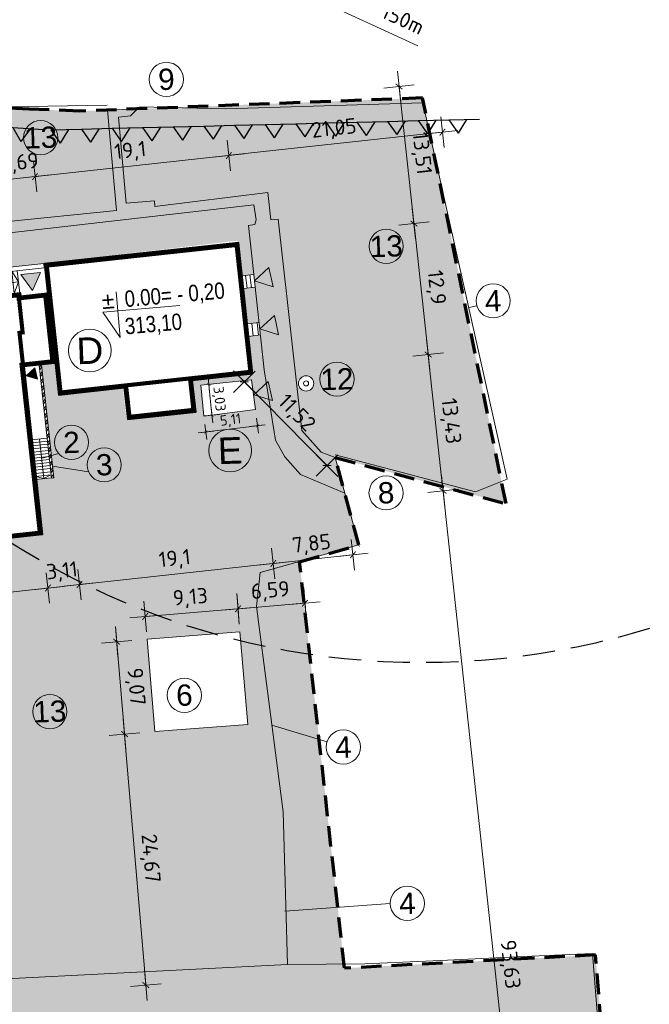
# Model space of a CAD drawing. Header units: metres. Extents: x 6550909 to 6577657, y 5511172 to 5547994.
# Tile 3 of 6: x 6550946 to 6551007, y 5511293 to 5511390. Entities that reach past the tile are written whole.
import ezdxf

# ---------------------------------------------------------------- set-up
doc = ezdxf.new("R2010")
doc.units = ezdxf.units.M
doc.linetypes.add('HIDDEN', pattern=[9.525, 6.35, -3.175])
doc.linetypes.add('LTYPE_13', pattern=[100, 67, -33])
doc.layers.get('0').update_dxf_attribs({"lineweight": 0})
doc.layers.get('Defpoints').update_dxf_attribs({"color": 73})
for name, color, linetype, lineweight in [('___AZ_BUDYNKI PROJEKTOWANE', 7, 'Continuous', 40), ('___AZ_NUMERY', 7, 'Continuous', 15), ('___AZ_OPISY', 7, 'Continuous', 15), ('___AZ_RZĘDNE PROJ.', 93, 'Continuous', 13), ('___AZ_UTWARDZENIE - KRESKOWANIE', 7, 'Continuous', 9), ('___AZ_UTWARDZENIE TERENU - ZARYS', 7, 'Continuous', 15), ('___AZ_WYMIAR', 9, 'Continuous', 15)]:
    doc.layers.add(name, color=color, linetype=linetype, lineweight=lineweight)
doc.layers.add('___AZ_GRANICA TERENU', color=7, linetype='Continuous', lineweight=40, true_color=0x4f830c)
doc.layers.add('___AZ_ZIELEŃ', color=7, linetype='Continuous', lineweight=9, true_color=0x74a53b)
doc.layers.add('hydrant (punkt)', color=7, linetype='Continuous')
doc.styles.add('1', font='isocpeur.ttf')
doc.styles.add('PROSTY', font='arial.ttf', dxfattribs={"height": 15})
doc.styles.add('ZAG 1', font='ARIALN.TTF', dxfattribs={"height": 2})
doc.linetypes.add('OGRODZENIE2', pattern='A,6.35,-2.54,[132,ltypeshp.shx,S=2.54,R=0,X=-2.54,Y=0],-2.54,25.4', length=36.83)
doc.dimstyles.new('WYMIAR mały', dxfattribs={"dimtxt": 1, "dimasz": 0.05, "dimexe": 0.1, "dimexo": 0.02, "dimgap": 0.2, "dimtad": 1, "dimrnd": 0.01, "dimtxsty": '1', "dimblk": 'znacznik_100', "dimcen": 0.2, "dimse1": 1, "dimse2": 1, "dimclrd": 256, "dimclrt": 7, "dimadec": 8, "dimazin": 0, "dimtfac": 1, "dimtix": 1, "dimtmove": 1, "dimatfit": 3, "dimfxl": 1, "dimfxlon": 1, "dimlwd": -1, "dimarcsym": 0})
doc.dimstyles.new('WYMIAR ZAG', dxfattribs={"dimtxt": 1.5, "dimasz": 0.1, "dimexe": 0.1, "dimexo": 0.02, "dimgap": 0.5, "dimtad": 1, "dimrnd": 0.01, "dimtxsty": '1', "dimblk": 'znacznik_100', "dimcen": 0.2, "dimse1": 1, "dimse2": 1, "dimclrd": 256, "dimclrt": 7, "dimadec": 8, "dimazin": 0, "dimtfac": 1, "dimtix": 1, "dimtmove": 1, "dimatfit": 3, "dimfxl": 1, "dimfxlon": 1, "dimlwd": -1, "dimarcsym": 0})
pattern_1 = [(88, (0, 0), (-0.34645516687, 0.371527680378), [0.09525, -0.6231704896]), (43, (0, 0), (-0.346455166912, 0.371527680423), [0.09525, -0.41275]), (133, (0, 0), (-0.371527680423, -0.346455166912), [0.09525, -0.41275])]

# ---------------------------------------------------------------- blocks, each defined once
blk = doc.blocks.new('A$C48E2321A')
at = {"layer": '___AZ_BUDYNKI PROJEKTOWANE', "lineweight": 13}
for points in [[(623.1, 2847), (662.1, 2847), (662.1, 2642), (552.2, 2642), (623.1, 2847)], [(-45.3, 2670.4), (-46.4, 2380), (80, 2380), (33.2, 2673.2), (-45.3, 2670.4)], [(550.6, 2637), (537, 2595), (1556, 2595), (1556, 2637), (550.6, 2637)], [(546, 2375), (546, 2595)], [(599.1, 2375), (599.1, 2595)], [(652.3, 2375), (652.3, 2595)], [(705.4, 2375), (705.4, 2595)], [(758.6, 2375), (758.6, 2595)], [(811.7, 2375), (811.7, 2595)], [(864.9, 2375), (864.9, 2595)], [(918, 2375), (918, 2595)], [(971.1, 2375), (971.1, 2595)], [(1024.3, 2375), (1024.3, 2595)], [(1077.4, 2375), (1077.4, 2595)], [(1130.6, 2375), (1130.6, 2595)], [(1183.7, 2375), (1183.7, 2595)], [(1236.9, 2375), (1236.9, 2595)], [(1236.9, 2595), (1290, 2485), (1236.9, 2375)], [(1290, 2375), (1290, 2595)], [(1290, 2485), (546, 2485)], [(1402, 1653), (1402, 538.4), (1427, 538.4), (1427, 1653), (1402, 1653)], [(1252, 932.6), (1402, 932.6)], [(1252, 902.6), (1402, 902.6)], [(1252, 872.6), (1402, 872.6)], [(1327, 542.6), (1327, 932.6)], [(1252, 842.6), (1402, 842.6)], [(1252, 812.6), (1402, 812.6)], [(1252, 782.6), (1402, 782.6)], [(1252, 752.6), (1402, 752.6)], [(1252, 722.6), (1402, 722.6)], [(1252, 692.6), (1402, 692.6)], [(1252, 662.6), (1402, 662.6)], [(1252, 632.6), (1402, 632.6)], [(1252, 602.6), (1402, 602.6)], [(1252, 572.6), (1402, 572.6)], [(1252, 572.6), (1327, 542.6), (1402, 572.6)], [(1252, 542.6), (1402, 542.6)]]:
    blk.add_lwpolyline(points, dxfattribs=at)
at = {"layer": '___AZ_BUDYNKI PROJEKTOWANE'}
for points in [[(1563, 2633), (1563, 1343), (2208, 1343), (2208, 1033), (2878, 1033), (2878, 1343), (3473, 1343), (3473, 2633), (1563, 2633)], [(0, 2375), (1294, 2375), (1294, 2344), (1556, 2344), (1556, 1655), (1252, 1655), (1252, 0), (0, 0), (0, 2375)]]:
    blk.add_lwpolyline(points, dxfattribs=at)
at = {"layer": '___AZ_BUDYNKI PROJEKTOWANE', "const_width": 40}
for points in [[(1583, 2613), (1583, 1363), (2228, 1363), (2228, 1053), (2858, 1053), (2858, 1363), (3453, 1363), (3453, 2613)], [(20, 2355), (1274, 2355), (1274, 2324), (1536, 2324), (1536, 1675), (1232, 1675), (1232, 20), (20, 20)]]:
    blk.add_lwpolyline(points, close=True, dxfattribs=at)
blk = doc.blocks.new('*U17')
at = {"layer": '___AZ_NUMERY', "lineweight": 30}
for points in [[(-1.738, 0.659), (1.262, 0.659)], [(-1.738, 0.659), (-0.869, -0.659)], [(0, 0.659), (-0.869, -0.659)]]:
    blk.add_lwpolyline(points, dxfattribs=at)
blk = doc.blocks.new('*U18')
at = {"layer": '___AZ_NUMERY', "color": 0, "linetype": 'ByBlock', "lineweight": -2, "transparency": 16777216}
for p in [(0, 0), (3, 0), (6, 0), (9, 0)]:
    blk.add_blockref('*U17', p, dxfattribs=at)
blk = doc.blocks.new('*U19')
at = {"layer": '___AZ_NUMERY', "lineweight": 30}
for points in [[(-1.738, 0.659), (1.262, 0.659)], [(-1.738, 0.659), (-0.869, -0.659)], [(0, 0.659), (-0.869, -0.659)]]:
    blk.add_lwpolyline(points, dxfattribs=at)
blk = doc.blocks.new('*U20')
at = {"layer": '___AZ_NUMERY', "color": 0, "linetype": 'ByBlock', "lineweight": -2, "transparency": 16777216}
for p in [(0, 0), (3, 0), (6, 0), (9, 0), (12, 0), (15, 0), (18, 0), (21, 0), (24, 0), (27, 0), (30, 0), (33, 0), (36, 0), (39, 0)]:
    blk.add_blockref('*U19', p, dxfattribs=at)
blk = doc.blocks.new('znacznik_100')
blk.add_lwpolyline([(-15, 0), (15, 0), (0, 0), (0, -15), (0, 15)])
at = {"const_width": 0.9}
blk.add_lwpolyline([(-3.01, -3.01), (3.01, 3.01)], dxfattribs=at)
blk = doc.blocks.new('*D29')
at = {"layer": '___AZ_WYMIAR', "transparency": 16777216}
blk.add_line((6550931.673, 5511372.484), (6550944.338, 5511373.863), dxfattribs=at)
at = {"layer": 'Defpoints', "color": 0, "transparency": 16777216}
for p in [(6550944.437, 5511373.873), (6550945.647, 5511362.764), (6550932.783, 5511361.363)]:
    blk.add_point(p, dxfattribs=at)
at = {"layer": '___AZ_WYMIAR', "transparency": 16777216, "xscale": 0.1, "yscale": 0.1, "zscale": 0.1}
for p, rotation in [((6550944.437, 5511373.873), 6.213840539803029), ((6550931.573, 5511372.473), 186.213840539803)]:
    blk.add_blockref('znacznik_100', p, dxfattribs=dict(at, rotation=rotation))
at = {"layer": '___AZ_WYMIAR', "color": 7, "transparency": 16777216, "insert": (6550937.854, 5511374.565), "char_height": 1.5, "attachment_point": 5, "rotation": 6.21384, "style": '1'}
blk.add_mtext('12,94', dxfattribs=at)
blk = doc.blocks.new('*D30')
at = {"layer": '___AZ_WYMIAR', "transparency": 16777216}
for p, q in [((6550944.338, 5511373.863), (6550944.238, 5511373.852)), ((6550944.437, 5511373.873), (6550947.111, 5511374.165)), ((6550947.211, 5511374.175), (6550947.31, 5511374.186))]:
    blk.add_line(p, q, dxfattribs=at)
at = {"layer": 'Defpoints', "color": 0, "transparency": 16777216}
for p in [(6550947.111, 5511374.165), (6550948.042, 5511365.62), (6550945.647, 5511362.764)]:
    blk.add_point(p, dxfattribs=at)
at = {"layer": '___AZ_WYMIAR', "transparency": 16777216, "xscale": 0.1, "yscale": 0.1, "zscale": 0.1}
for p, rotation in [((6550947.111, 5511374.165), 186.213840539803), ((6550944.437, 5511373.873), 6.213840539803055)]:
    blk.add_blockref('znacznik_100', p, dxfattribs=dict(at, rotation=rotation))
at = {"layer": '___AZ_WYMIAR', "color": 7, "transparency": 16777216, "insert": (6550945.623, 5511375.411), "char_height": 1.5, "attachment_point": 5, "rotation": 6.21384, "style": '1'}
blk.add_mtext('2,69', dxfattribs=at)
blk = doc.blocks.new('*D31')
at = {"layer": '___AZ_WYMIAR', "transparency": 16777216}
blk.add_line((6550947.211, 5511374.175), (6550966, 5511376.221), dxfattribs=at)
at = {"layer": 'Defpoints', "color": 0, "transparency": 16777216}
for p in [(6550966.099, 5511376.232), (6550967.03, 5511367.687), (6550948.042, 5511365.62)]:
    blk.add_point(p, dxfattribs=at)
at = {"layer": '___AZ_WYMIAR', "transparency": 16777216, "xscale": 0.1, "yscale": 0.1, "zscale": 0.1}
for p, rotation in [((6550966.099, 5511376.232), 6.213840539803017), ((6550947.111, 5511374.165), 186.213840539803)]:
    blk.add_blockref('znacznik_100', p, dxfattribs=dict(at, rotation=rotation))
at = {"layer": '___AZ_WYMIAR', "color": 7, "transparency": 16777216, "insert": (6550956.454, 5511376.59), "char_height": 1.5, "attachment_point": 5, "rotation": 6.21384, "style": '1'}
blk.add_mtext('19,1', dxfattribs=at)
blk = doc.blocks.new('*D32')
at = {"layer": '___AZ_WYMIAR', "transparency": 16777216}
blk.add_line((6550966.199, 5511376.243), (6550986.923, 5511378.499), dxfattribs=at)
at = {"layer": 'Defpoints', "color": 0, "transparency": 16777216}
for p in [(6550987.023, 5511378.51), (6550967.03, 5511367.687), (6550988.232, 5511367.4)]:
    blk.add_point(p, dxfattribs=at)
at = {"layer": '___AZ_WYMIAR', "transparency": 16777216, "xscale": 0.1, "yscale": 0.1, "zscale": 0.1}
for p, rotation in [((6550987.023, 5511378.51), 6.213840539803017), ((6550966.099, 5511376.232), 186.213840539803)]:
    blk.add_blockref('znacznik_100', p, dxfattribs=dict(at, rotation=rotation))
at = {"layer": '___AZ_WYMIAR', "color": 7, "transparency": 16777216, "insert": (6550976.409, 5511378.763), "char_height": 1.5, "attachment_point": 5, "rotation": 6.21384, "style": '1'}
blk.add_mtext('21,05', dxfattribs=at)
blk = doc.blocks.new('*D37')
at = {"layer": '___AZ_WYMIAR', "transparency": 16777216}
blk.add_line((6550936.024, 5511332.521), (6550948.271, 5511333.855), dxfattribs=at)
at = {"layer": 'Defpoints', "color": 0, "transparency": 16777216}
for p in [(6550947.8, 5511339.108), (6550935.354, 5511337.752), (6550948.371, 5511333.866)]:
    blk.add_point(p, dxfattribs=at)
at = {"layer": '___AZ_WYMIAR', "transparency": 16777216, "xscale": 0.1, "yscale": 0.1, "zscale": 0.1}
for p, rotation in [((6550948.371, 5511333.866), 6.213840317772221), ((6550935.924, 5511332.511), 186.2138403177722)]:
    blk.add_blockref('znacznik_100', p, dxfattribs=dict(at, rotation=rotation))
at = {"layer": '___AZ_WYMIAR', "color": 7, "transparency": 16777216, "insert": (6550941.996, 5511334.58), "char_height": 1.5, "attachment_point": 5, "rotation": 6.21384, "style": '1'}
blk.add_mtext('12,52', dxfattribs=at)
blk = doc.blocks.new('*D38')
at = {"layer": '___AZ_WYMIAR', "transparency": 16777216}
for p, q in [((6550948.371, 5511333.866), (6550951.463, 5511334.202)), ((6550951.562, 5511334.213), (6550951.661, 5511334.224)), ((6550948.271, 5511333.855), (6550948.172, 5511333.844))]:
    blk.add_line(p, q, dxfattribs=at)
at = {"layer": 'Defpoints', "color": 0, "transparency": 16777216}
for p in [(6550949.438, 5511352.795), (6550947.8, 5511339.108), (6550951.463, 5511334.202)]:
    blk.add_point(p, dxfattribs=at)
at = {"layer": '___AZ_WYMIAR', "transparency": 16777216, "xscale": 0.1, "yscale": 0.1, "zscale": 0.1}
for p, rotation in [((6550948.371, 5511333.866), 6.213840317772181), ((6550951.463, 5511334.202), 186.2138403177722)]:
    blk.add_blockref('znacznik_100', p, dxfattribs=dict(at, rotation=rotation))
at = {"layer": '___AZ_WYMIAR', "color": 7, "transparency": 16777216, "insert": (6550949.765, 5511335.426), "char_height": 1.5, "attachment_point": 5, "rotation": 6.21384, "style": '1'}
blk.add_mtext('3,11', dxfattribs=at)
blk = doc.blocks.new('*D39')
at = {"layer": '___AZ_WYMIAR', "transparency": 16777216}
blk.add_line((6550951.562, 5511334.213), (6550970.351, 5511336.259), dxfattribs=at)
at = {"layer": 'Defpoints', "color": 0, "transparency": 16777216}
for p in [(6550968.426, 5511354.863), (6550949.438, 5511352.795), (6550970.45, 5511336.27)]:
    blk.add_point(p, dxfattribs=at)
at = {"layer": '___AZ_WYMIAR', "transparency": 16777216, "xscale": 0.1, "yscale": 0.1, "zscale": 0.1}
for p, rotation in [((6550970.45, 5511336.27), 6.213840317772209), ((6550951.463, 5511334.202), 186.2138403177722)]:
    blk.add_blockref('znacznik_100', p, dxfattribs=dict(at, rotation=rotation))
at = {"layer": '___AZ_WYMIAR', "color": 7, "transparency": 16777216, "insert": (6550960.805, 5511336.628), "char_height": 1.5, "attachment_point": 5, "rotation": 6.21384, "style": '1'}
blk.add_mtext('19,1', dxfattribs=at)
blk = doc.blocks.new('*D40')
at = {"layer": '___AZ_WYMIAR', "transparency": 16777216}
blk.add_line((6550970.55, 5511336.28), (6550978.155, 5511337.109), dxfattribs=at)
at = {"layer": 'Defpoints', "color": 0, "transparency": 16777216}
for p in [(6550968.426, 5511354.863), (6550977.684, 5511342.361), (6550978.254, 5511337.119)]:
    blk.add_point(p, dxfattribs=at)
at = {"layer": '___AZ_WYMIAR', "transparency": 16777216, "xscale": 0.1, "yscale": 0.1, "zscale": 0.1}
for p, rotation in [((6550978.254, 5511337.119), 6.213840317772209), ((6550970.45, 5511336.27), 186.2138403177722)]:
    blk.add_blockref('znacznik_100', p, dxfattribs=dict(at, rotation=rotation))
at = {"layer": '___AZ_WYMIAR', "color": 7, "transparency": 16777216, "insert": (6550974.201, 5511338.086), "char_height": 1.5, "attachment_point": 5, "rotation": 6.21384, "style": '1'}
blk.add_mtext('7,85', dxfattribs=at)
blk = doc.blocks.new('*D41')
at = {"layer": '___AZ_WYMIAR', "transparency": 16777216}
blk.add_line((6550984.238, 5511369.46), (6550985.613, 5511356.835), dxfattribs=at)
at = {"layer": 'Defpoints', "color": 0, "transparency": 16777216}
for p in [(6550967.03, 5511367.687), (6550985.624, 5511356.735), (6550968.426, 5511354.863)]:
    blk.add_point(p, dxfattribs=at)
at = {"layer": '___AZ_WYMIAR', "transparency": 16777216, "xscale": 0.1, "yscale": 0.1, "zscale": 0.1}
for p, rotation in [((6550984.228, 5511369.559), 96.21384032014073), ((6550985.624, 5511356.735), 276.2138403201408)]:
    blk.add_blockref('znacznik_100', p, dxfattribs=dict(at, rotation=rotation))
at = {"layer": '___AZ_WYMIAR', "color": 7, "transparency": 16777216, "insert": (6550986.318, 5511363.299), "char_height": 1.5, "attachment_point": 5, "rotation": 276.21384, "style": '1'}
blk.add_mtext('12,9', dxfattribs=at)
blk = doc.blocks.new('*D42')
at = {"layer": '___AZ_WYMIAR', "transparency": 16777216}
blk.add_line((6550985.635, 5511356.636), (6550987.067, 5511343.484), dxfattribs=at)
at = {"layer": 'Defpoints', "color": 0, "transparency": 16777216}
for p in [(6550968.426, 5511354.863), (6550987.078, 5511343.384), (6550947.8, 5511339.108)]:
    blk.add_point(p, dxfattribs=at)
at = {"layer": '___AZ_WYMIAR', "transparency": 16777216, "xscale": 0.1, "yscale": 0.1, "zscale": 0.1}
for p, rotation in [((6550985.624, 5511356.735), 96.21384032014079), ((6550987.078, 5511343.384), 276.2138403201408)]:
    blk.add_blockref('znacznik_100', p, dxfattribs=dict(at, rotation=rotation))
at = {"layer": '___AZ_WYMIAR', "color": 7, "transparency": 16777216, "insert": (6550987.743, 5511350.211), "char_height": 1.5, "attachment_point": 5, "rotation": 276.21384, "style": '1'}
blk.add_mtext('13,43', dxfattribs=at)
blk = doc.blocks.new('*D43')
at = {"layer": '___AZ_WYMIAR', "transparency": 16777216}
blk.add_line((6550987.088, 5511343.285), (6550997.201, 5511250.404), dxfattribs=at)
at = {"layer": 'Defpoints', "color": 0, "transparency": 16777216}
for p in [(6550947.8, 5511339.108), (6550997.212, 5511250.305), (6550980.014, 5511248.432)]:
    blk.add_point(p, dxfattribs=at)
at = {"layer": '___AZ_WYMIAR', "transparency": 16777216, "xscale": 0.1, "yscale": 0.1, "zscale": 0.1}
for p, rotation in [((6550987.078, 5511343.384), 96.21384032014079), ((6550997.212, 5511250.305), 276.2138403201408)]:
    blk.add_blockref('znacznik_100', p, dxfattribs=dict(at, rotation=rotation))
at = {"layer": '___AZ_WYMIAR', "color": 7, "transparency": 16777216, "insert": (6550993.537, 5511296.996), "char_height": 1.5, "attachment_point": 5, "rotation": 276.21384, "style": '1'}
blk.add_mtext('93,63', dxfattribs=at)
blk = doc.blocks.new('*D44')
at = {"layer": '___AZ_WYMIAR', "transparency": 16777216}
blk.add_line((6550984.217, 5511369.659), (6550982.776, 5511382.888), dxfattribs=at)
at = {"layer": 'Defpoints', "color": 0, "transparency": 16777216}
for p in [(6550982.766, 5511382.988), (6550965.568, 5511381.115), (6550967.03, 5511367.687)]:
    blk.add_point(p, dxfattribs=at)
at = {"layer": '___AZ_WYMIAR', "transparency": 16777216, "xscale": 0.1, "yscale": 0.1, "zscale": 0.1}
for p, rotation in [((6550982.766, 5511382.988), 96.21384032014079), ((6550984.228, 5511369.559), 276.2138403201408)]:
    blk.add_blockref('znacznik_100', p, dxfattribs=dict(at, rotation=rotation))
at = {"layer": '___AZ_WYMIAR', "color": 7, "transparency": 16777216, "insert": (6550984.888, 5511376.425), "char_height": 1.5, "attachment_point": 5, "rotation": 276.21384, "style": '1'}
blk.add_mtext('13,51', dxfattribs=at)
blk = doc.blocks.new('*D45')
at = {"layer": '___AZ_WYMIAR', "transparency": 16777216}
blk.add_line((6550967.686, 5511353.992), (6550975.64, 5511345.932), dxfattribs=at)
at = {"layer": 'Defpoints', "color": 0, "transparency": 16777216}
for p in [(6550968.426, 5511354.863), (6550976.52, 5511346.66), (6550975.71, 5511345.861)]:
    blk.add_point(p, dxfattribs=at)
at = {"layer": '___AZ_WYMIAR', "transparency": 16777216, "xscale": 0.1, "yscale": 0.1, "zscale": 0.1}
for p, rotation in [((6550967.616, 5511354.063), 134.6179456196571), ((6550975.71, 5511345.861), 314.6179456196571)]:
    blk.add_blockref('znacznik_100', p, dxfattribs=dict(at, rotation=rotation))
at = {"layer": '___AZ_WYMIAR', "color": 7, "transparency": 16777216, "insert": (6550972.659, 5511350.945), "char_height": 1.5, "attachment_point": 5, "rotation": 314.61795, "style": '1'}
blk.add_mtext('11,52', dxfattribs=at)
blk = doc.blocks.new('*D46')
at = {"layer": '___AZ_WYMIAR', "transparency": 16777216}
blk.add_line((6550968.863, 5511349.766), (6550963.891, 5511349.153), dxfattribs=at)
at = {"layer": 'Defpoints', "color": 0, "transparency": 16777216}
for p in [(6550963.649, 5511350.711), (6550968.719, 5511351.336), (6550963.842, 5511349.147)]:
    blk.add_point(p, dxfattribs=at)
at = {"layer": '___AZ_WYMIAR', "transparency": 16777216, "xscale": 0.05, "yscale": 0.05, "zscale": 0.05}
for p, rotation in [((6550968.912, 5511349.772), 7.032739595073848), ((6550963.842, 5511349.147), 187.0327395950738)]:
    blk.add_blockref('znacznik_100', p, dxfattribs=dict(at, rotation=rotation))
at = {"layer": '___AZ_WYMIAR', "color": 7, "transparency": 16777216, "insert": (6550966.279, 5511350.254), "char_height": 1, "attachment_point": 5, "rotation": 7.03274, "style": '1'}
blk.add_mtext('5,11', dxfattribs=at)
blk = doc.blocks.new('*D47')
at = {"layer": '___AZ_WYMIAR', "transparency": 16777216}
blk.add_line((6550964.439, 5511350.843), (6550964.137, 5511353.755), dxfattribs=at)
at = {"layer": 'Defpoints', "color": 0, "transparency": 16777216}
for p in [(6550963.336, 5511353.722), (6550964.132, 5511353.804), (6550963.649, 5511350.711)]:
    blk.add_point(p, dxfattribs=at)
at = {"layer": '___AZ_WYMIAR', "transparency": 16777216, "xscale": 0.05, "yscale": 0.05, "zscale": 0.05}
for p, rotation in [((6550964.132, 5511353.804), 95.92171226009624), ((6550964.444, 5511350.793), 275.9217122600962)]:
    blk.add_blockref('znacznik_100', p, dxfattribs=dict(at, rotation=rotation))
at = {"layer": '___AZ_WYMIAR', "color": 7, "transparency": 16777216, "insert": (6550965.084, 5511352.381), "char_height": 1, "attachment_point": 5, "rotation": 275.92171, "style": '1'}
blk.add_mtext('3,03', dxfattribs=at)
blk = doc.blocks.new('*D48')
at = {"layer": '___AZ_WYMIAR', "transparency": 16777216}
blk.add_line((6550951.724, 5511394.214), (6550911.912, 5511385.451), dxfattribs=at)
at = {"layer": 'Defpoints', "color": 0, "transparency": 16777216}
for p in [(6550985.061, 5511401.553), (6550911.815, 5511385.429)]:
    blk.add_point(p, dxfattribs=at)
at = {"layer": '___AZ_WYMIAR', "transparency": 16777216, "xscale": 0.1, "yscale": 0.1, "zscale": 0.1, "rotation": 192.4147197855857}
blk.add_blockref('znacznik_100', (6550911.815, 5511385.429), dxfattribs=at)
at = {"layer": '___AZ_WYMIAR', "color": 7, "transparency": 16777216, "insert": (6550934.495, 5511392.009), "char_height": 1.5, "attachment_point": 5, "rotation": 12.41472, "style": '1'}
blk.add_mtext('istniejący hydrant w odległości 75 m', dxfattribs=at)
blk = doc.blocks.new('*D49')
at = {"layer": '___AZ_WYMIAR', "transparency": 16777216}
blk.add_line((6550984.596, 5511386.958), (6550924.593, 5511414.737), dxfattribs=at)
at = {"layer": 'Defpoints', "color": 0, "transparency": 16777216}
for p in [(6550924.502, 5511414.779), (6551060.622, 5511351.761)]:
    blk.add_point(p, dxfattribs=at)
at = {"layer": '___AZ_WYMIAR', "transparency": 16777216, "xscale": 0.1, "yscale": 0.1, "zscale": 0.1, "rotation": 155.1576703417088}
blk.add_blockref('znacznik_100', (6550924.502, 5511414.779), dxfattribs=at)
at = {"layer": '___AZ_WYMIAR', "color": 7, "transparency": 16777216, "insert": (6550969.616, 5511395.601), "char_height": 1.5, "attachment_point": 5, "rotation": 335.15767, "style": '1'}
blk.add_mtext('istniejący hydrant w odległości 150m', dxfattribs=at)
blk = doc.blocks.new('*D50')
at = {"layer": '___AZ_WYMIAR', "transparency": 16777216}
blk.add_line((6550957.998, 5511331.083), (6550966.894, 5511331.827), dxfattribs=at)
at = {"layer": 'Defpoints', "color": 0, "transparency": 16777216}
for p in [(6550966.994, 5511331.836), (6550967.179, 5511329.616), (6550958.084, 5511328.855)]:
    blk.add_point(p, dxfattribs=at)
at = {"layer": '___AZ_WYMIAR', "transparency": 16777216, "xscale": 0.1, "yscale": 0.1, "zscale": 0.1}
for p, rotation in [((6550966.994, 5511331.836), 4.781059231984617), ((6550957.898, 5511331.075), 184.7810592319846)]:
    blk.add_blockref('znacznik_100', p, dxfattribs=dict(at, rotation=rotation))
at = {"layer": '___AZ_WYMIAR', "color": 7, "transparency": 16777216, "insert": (6550962.329, 5511332.851), "char_height": 1.5, "attachment_point": 5, "rotation": 4.78106, "style": '1'}
blk.add_mtext('9,13', dxfattribs=at)
blk = doc.blocks.new('*D51')
at = {"layer": '___AZ_WYMIAR', "transparency": 16777216}
blk.add_line((6550967.093, 5511331.844), (6550973.457, 5511332.376), dxfattribs=at)
at = {"layer": 'Defpoints', "color": 0, "transparency": 16777216}
for p in [(6550973.557, 5511332.385), (6550967.179, 5511329.616), (6550973.833, 5511329.083)]:
    blk.add_point(p, dxfattribs=at)
at = {"layer": '___AZ_WYMIAR', "transparency": 16777216, "xscale": 0.1, "yscale": 0.1, "zscale": 0.1}
for p, rotation in [((6550966.994, 5511331.836), 184.7810592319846), ((6550973.557, 5511332.385), 4.781059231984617)]:
    blk.add_blockref('znacznik_100', p, dxfattribs=dict(at, rotation=rotation))
at = {"layer": '___AZ_WYMIAR', "color": 7, "transparency": 16777216, "insert": (6550970.159, 5511333.505), "char_height": 1.5, "attachment_point": 5, "rotation": 4.78106, "style": '1'}
blk.add_mtext('6,59', dxfattribs=at)
blk = doc.blocks.new('*D52')
at = {"layer": '___AZ_WYMIAR', "transparency": 16777216}
blk.add_line((6550955.118, 5511328.503), (6550955.869, 5511319.663), dxfattribs=at)
at = {"layer": 'Defpoints', "color": 0, "transparency": 16777216}
for p in [(6550958.084, 5511328.855), (6550958.852, 5511319.816), (6550955.877, 5511319.563)]:
    blk.add_point(p, dxfattribs=at)
at = {"layer": '___AZ_WYMIAR', "transparency": 16777216, "xscale": 0.1, "yscale": 0.1, "zscale": 0.1}
for p, rotation in [((6550955.11, 5511328.603), 94.85330668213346), ((6550955.877, 5511319.563), 274.8533066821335)]:
    blk.add_blockref('znacznik_100', p, dxfattribs=dict(at, rotation=rotation))
at = {"layer": '___AZ_WYMIAR', "color": 7, "transparency": 16777216, "insert": (6550956.888, 5511324.202), "char_height": 1.5, "attachment_point": 5, "rotation": 274.85331, "style": '1'}
blk.add_mtext('9,07', dxfattribs=at)
blk = doc.blocks.new('*D53')
at = {"layer": '___AZ_WYMIAR', "transparency": 16777216}
blk.add_line((6550955.886, 5511319.464), (6550957.956, 5511295.078), dxfattribs=at)
at = {"layer": 'Defpoints', "color": 0, "transparency": 16777216}
for p in [(6550958.852, 5511319.816), (6550977.42, 5511296.63), (6550957.965, 5511294.978)]:
    blk.add_point(p, dxfattribs=at)
at = {"layer": '___AZ_WYMIAR', "transparency": 16777216, "xscale": 0.1, "yscale": 0.1, "zscale": 0.1}
for p, rotation in [((6550955.877, 5511319.563), 94.85330668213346), ((6550957.965, 5511294.978), 274.8533066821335)]:
    blk.add_blockref('znacznik_100', p, dxfattribs=dict(at, rotation=rotation))
at = {"layer": '___AZ_WYMIAR', "color": 7, "transparency": 16777216, "insert": (6550958.316, 5511307.389), "char_height": 1.5, "attachment_point": 5, "rotation": 274.85331, "style": '1'}
blk.add_mtext('24,67', dxfattribs=at)

msp = doc.modelspace()

# ---------------------------------------------------------------- hatches: boundary and pattern name
at = {"layer": '___AZ_OPISY'}
h = msp.add_hatch(color=256, dxfattribs=at)
h.dxf.hatch_style = 1
h.paths.add_polyline_path([(6550968.615, 5511363.953), (6550970.45, 5511363.38), (6550970.029, 5511365.256)])
h = msp.add_hatch(color=256, dxfattribs=at)
h.dxf.hatch_style = 1
h.paths.add_polyline_path([(6550946.87, 5511363.021), (6550947.64, 5511364.782), (6550945.73, 5511364.568)])
h = msp.add_hatch(color=256, dxfattribs=at)
h.dxf.hatch_style = 1
h.paths.add_polyline_path([(6550969.14, 5511359.246), (6550970.975, 5511358.673), (6550970.554, 5511360.548)])
h = msp.add_hatch(color=256, dxfattribs=at)
h.dxf.hatch_style = 1
h.paths.add_polyline_path([(6550946.246, 5511354.658), (6550947.347, 5511354.314), (6550947.094, 5511355.44)])
h = msp.add_hatch(color=256, dxfattribs=at)
h.dxf.hatch_style = 1
h.paths.add_polyline_path([(6550968.532, 5511352.795), (6550970.367, 5511352.222), (6550969.946, 5511354.097)])
at = {"layer": '___AZ_UTWARDZENIE - KRESKOWANIE', "true_color": 0x666666}
h = msp.add_hatch(dxfattribs=at)
h.set_pattern_fill('AR-HBONE', color=251, scale=0.003, angle=6.38511)
h.set_pattern_definition([(51.38510821, (0, 0), (-0.047937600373, 0.428378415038), [0.9144, -0.3048]), (141.38510821, (0.19022, 0.23816), (-0.047937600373, 0.428378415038), [0.9144, -0.3048])])
h.paths.add_polyline_path([(6550930.769, 5511329.277), (6550929.56, 5511329.07), (6550928.9, 5511333.32), (6550928.35, 5511333.74), (6550926.017, 5511332.196), (6550924.739, 5511331.241), (6550924.561, 5511330.623), (6550923.115, 5511336.076), (6550923.87, 5511335.93), (6550926.37, 5511337.13), (6550926.71, 5511338.37), (6550926.14, 5511339.94), (6550924.82, 5511341.25), (6550923.29, 5511350.13), (6550929.77, 5511350.92), (6550930.34, 5511351.71), (6550929.027, 5511363.98), (6550918.67, 5511362.77), (6550916.32, 5511362.036), (6550916.232, 5511362.013), (6550915.686, 5511364.162), (6550916.79, 5511364.54), (6550918.58, 5511364.23), (6550932.45, 5511365.83), (6550932.147, 5511368.225), (6550943.16, 5511369.62), (6550942.85, 5511372.86), (6550940.72, 5511372.54), (6550940.82, 5511373.66), (6550943.84, 5511373.96), (6550944.16, 5511369.74), (6550955.1, 5511370.85), (6550954.223, 5511380.676), (6550957.143, 5511380.789), (6550956.47, 5511380.11), (6550955.29, 5511379.98), (6550956.03, 5511371.55), (6550958.81, 5511371.78), (6550958.84, 5511371.23), (6550969.93, 5511372.59), (6550970.224, 5511369.921), (6550970.93, 5511369.99), (6550973.24, 5511349.28), (6550975.15, 5511347.16), (6550976.52, 5511346.66), (6550977.471, 5511343.148), (6550973.103, 5511344.992), (6550971.59, 5511346.71), (6550970.65, 5511348.35), (6550969.57, 5511355.25), (6550968.02, 5511369.38), (6550968.65, 5511369.48), (6550968.78, 5511369.91), (6550968.54, 5511371.38), (6550938.34, 5511367.938), (6550938.467, 5511366.73), (6550937.984, 5511364.615), (6550937.883, 5511364.131), (6550937.973, 5511364.141), (6550938.211, 5511361.954), (6550936.868, 5511361.808), (6550933.573, 5511361.499), (6550932.909, 5511364.388), (6550932.533, 5511364.31), (6550930.094, 5511364.03), (6550931.482, 5511351.861), (6550933.22, 5511352.09), (6550934.883, 5511337.428), (6550935.62, 5511330.11)])
h.paths.add_polyline_path([(6550925.3, 5511329), (6550929.56, 5511329.07), (6550930.14, 5511328.35), (6550931.603, 5511322.48), (6550927.413, 5511321.504)])
at = {"layer": '___AZ_UTWARDZENIE - KRESKOWANIE', "ltscale": 0.05}
h = msp.add_hatch(dxfattribs=at)
h.set_pattern_fill('ANSI32', color=256, scale=0.05, angle=6.38511)
h.set_pattern_definition([(51.38510821, (0, 0), (-0.37212188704, 0.297219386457), []), (51.38510821, (0.2231, 0.02497), (-0.37212188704, 0.297219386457), [])])
h.paths.add_polyline_path([(6550947.502, 5511355.703), (6550947.751, 5511355.73), (6550948.957, 5511344.649), (6550948.709, 5511344.622)])
h.paths.add_polyline_path([(6550938.467, 5511366.73), (6550938.855, 5511366.772), (6550939.077, 5511364.734), (6550937.984, 5511364.615)])
h.paths.add_polyline_path([(6550932.013, 5511364.25), (6550932.316, 5511361.362), (6550933.573, 5511361.499), (6550932.79, 5511364.363)])
at = {"layer": '___AZ_ZIELEŃ'}
h = msp.add_hatch(dxfattribs=at)
h.set_pattern_fill('GRASS', color=256, scale=0.02, angle=358)
h.set_pattern_definition(pattern_1)
h.paths.add_polyline_path([(6550957.142, 5511380.788), (6550956.47, 5511380.11), (6550955.29, 5511379.98), (6550956.03, 5511371.55), (6550958.81, 5511371.78), (6550958.84, 5511371.23), (6550969.93, 5511372.59), (6550970.224, 5511369.921), (6550970.929, 5511369.999), (6550973.24, 5511349.28), (6550975.15, 5511347.16), (6550976.52, 5511346.66), (6550993.25, 5511342.13), (6550985.07, 5511381.87)])
h.paths.add_polyline_path([(6550913.91, 5511385.77), (6550911.3, 5511380.6), (6550915.664, 5511364.154), (6550916.79, 5511364.54), (6550918.58, 5511364.23), (6550932.45, 5511365.83), (6550932.11, 5511368.22), (6550943.16, 5511369.62), (6550942.85, 5511372.86), (6550940.72, 5511372.54), (6550940.82, 5511373.66), (6550943.84, 5511373.96), (6550944.16, 5511369.74), (6550955.1, 5511370.85), (6550954.223, 5511380.676), (6550951.48, 5511380.57), (6550932.84, 5511381.29)])
h.paths.add_polyline_path([(6550916.232, 5511362.013), (6550918.67, 5511362.77), (6550929.027, 5511363.98), (6550930.34, 5511351.71), (6550929.77, 5511350.92), (6550923.29, 5511350.13), (6550924.82, 5511341.25), (6550926.14, 5511339.94), (6550926.71, 5511338.37), (6550926.37, 5511337.13), (6550923.87, 5511335.93), (6550923.115, 5511336.076)])
h.paths.add_polyline_path([(6550939.082, 5511364.684), (6550947.081, 5511365.555), (6550947.968, 5511365.652), (6550966.916, 5511367.88), (6550967.284, 5511364.432), (6550968.548, 5511364.571), (6550968.02, 5511369.38), (6550968.65, 5511369.48), (6550968.78, 5511369.91), (6550968.54, 5511371.38), (6550938.34, 5511367.938), (6550938.467, 5511366.73), (6550938.855, 5511366.772)])
h.paths.add_polyline_path([(6550967.519, 5511363.19), (6550968.7, 5511363.336), (6550969.065, 5511359.855), (6550967.896, 5511359.73)], flags=17)
edge = h.paths.add_edge_path(flags=16)
edge.add_arc((6550973.663, 5511353.903), 0.75, 0, 360)
h = msp.add_hatch(dxfattribs=at)
h.set_pattern_fill('GRASS', color=256, scale=0.02, angle=358)
h.set_pattern_definition(pattern_1)
h.paths.add_polyline_path([(6550973.103, 5511344.992), (6550971.59, 5511346.71), (6550970.65, 5511348.35), (6550969.202, 5511358.669), (6550967.92, 5511358.485), (6550968.299, 5511355.092), (6550968.33, 5511354.24), (6550968.719, 5511351.336), (6550963.649, 5511350.711), (6550967.182, 5511329.584), (6550967.941, 5511320.503), (6550958.852, 5511319.816), (6550958.084, 5511328.855), (6550967.182, 5511329.584), (6550963.649, 5511350.711), (6550963.336, 5511353.723), (6550968.33, 5511354.24), (6550968.282, 5511355.09), (6550962.351, 5511354.414), (6550962.75, 5511351.337), (6550956.052, 5511350.561), (6550955.697, 5511353.656), (6550949.372, 5511352.935), (6550949.031, 5511355.89), (6550947.751, 5511355.73), (6550948.957, 5511344.649), (6550948.709, 5511344.622), (6550948.704, 5511344.664), (6550947.213, 5511344.502), (6550947.8, 5511339.108), (6550935.392, 5511337.757), (6550932.83, 5511361.418), (6550932.316, 5511361.362), (6550932.013, 5511364.25), (6550930.12, 5511364.04), (6550931.482, 5511351.861), (6550933.22, 5511352.09), (6550935.62, 5511330.11), (6550929.56, 5511329.07), (6550930.14, 5511328.35), (6550931.603, 5511322.48), (6550927.414, 5511321.504), (6550925.3, 5511329), (6550928.677, 5511329.055), (6550929.56, 5511329.07), (6550929.402, 5511330.089), (6550928.9, 5511333.32), (6550928.35, 5511333.74), (6550926.053, 5511332.223), (6550925.378, 5511331.718), (6550924.739, 5511331.241), (6550924.561, 5511330.623), (6550935.52, 5511294.7), (6550946.16, 5511243.42), (6551005.73, 5511252.24), (6551002.02, 5511297.93), (6550977.42, 5511296.63), (6550973.02, 5511336.44), (6550978.84, 5511338.09), (6550977.471, 5511343.148)])
h.paths.add_polyline_path([(6550940.59, 5511281.04), (6550945.51, 5511257.49), (6550988.39, 5511266.39), (6550983.38, 5511289.9)], flags=16)

# ---------------------------------------------------------------- linework, layer by layer
at = {"layer": '___AZ_GRANICA TERENU', "linetype": 'LTYPE_13', "lineweight": 70, "ltscale": 0.03}
msp.add_lwpolyline([(6550913.91, 5511385.77), (6550911.3, 5511380.6), (6550927.07, 5511321.17), (6550935.52, 5511294.7), (6550946.16, 5511243.42), (6551005.73, 5511252.24), (6551002.02, 5511297.93), (6550977.42, 5511296.63), (6550973.02, 5511336.44), (6550978.84, 5511338.09), (6550976.52, 5511346.66), (6550993.25, 5511342.13), (6550985.07, 5511381.87), (6550951.48, 5511380.57), (6550946.55, 5511380.77), (6550932.84, 5511381.29), (6550913.91, 5511385.77)], dxfattribs=at)
at = {"layer": '___AZ_NUMERY'}
for points in [[(6550990.383, 5511361.519), (6550989.591, 5511361.342)], [(6550949.418, 5511347.032), (6550947.851, 5511346.596)], [(6550952.356, 5511345.245), (6550948.832, 5511345.8)], [(6550975.716, 5511318.807), (6550970.311, 5511320.441)], [(6550981.904, 5511302.985), (6550971.565, 5511302.232)]]:
    msp.add_lwpolyline(points, dxfattribs=at)
for centre, radius in [((6550959.979, 5511383.678), 1.674), ((6550947.659, 5511377.974), 1.674), ((6550981.512, 5511367.333), 1.674), ((6550991.989, 5511361.993), 1.674), ((6550952.483, 5511357.122), 2.093), ((6550976.688, 5511354.327), 1.674), ((6550950.684, 5511348.129), 1.674), ((6550966.225, 5511347.331), 2.093), ((6550953.885, 5511345.928), 1.674), ((6550981.499, 5511343.184), 1.674), ((6550961.736, 5511323.363), 1.674), ((6550948.557, 5511321.765), 1.674), ((6550977.308, 5511318.29), 1.674), ((6550983.578, 5511302.985), 1.674)]:
    msp.add_circle(centre, radius, dxfattribs=at)
at = {"layer": '___AZ_OPISY', "linetype": 'OGRODZENIE2', "ltscale": 0.05}
for points in [[(6550957.342, 5511380.99), (6550965.76, 5511380.787), (6550985.094, 5511381.393), (6550993.362, 5511344.525), (6550990.25, 5511343.3), (6550976.52, 5511346.91)], [(6550915.683, 5511364.173), (6550911.57, 5511380.437), (6550954.18, 5511381.16)], [(6550977.471, 5511343.148), (6550978.84, 5511338.09), (6550969.15, 5511335.4), (6550968.808, 5511332.045), (6550971.41, 5511311.96), (6550971.857, 5511297), (6550935.879, 5511295.166), (6550927.413, 5511321.504), (6550925.352, 5511329.062), (6550926.625, 5511331.319), (6550926.017, 5511332.196)], [(6550935.879, 5511295.166), (6550936.809, 5511290.518), (6550942.53, 5511263.07), (6550944.313, 5511254.253), (6550988.388, 5511260.742), (6550996.44, 5511261.942), (6551004.492, 5511263.141), (6551001.716, 5511298.077), (6550994.28, 5511297.738), (6550986.844, 5511297.398), (6550979.408, 5511297.058), (6550971.857, 5511297)]]:
    msp.add_lwpolyline(points, dxfattribs=at)
at = {"layer": '___AZ_OPISY'}
for points in [[(6550968.615, 5511363.953), (6550970.45, 5511363.38), (6550970.029, 5511365.256)], [(6550946.87, 5511363.021), (6550947.64, 5511364.782), (6550945.73, 5511364.568)], [(6550969.14, 5511359.246), (6550970.975, 5511358.673), (6550970.554, 5511360.548)], [(6550946.246, 5511354.658), (6550947.347, 5511354.314), (6550947.094, 5511355.44)], [(6550968.532, 5511352.795), (6550970.367, 5511352.222), (6550969.946, 5511354.097)]]:
    msp.add_lwpolyline(points, close=True, dxfattribs=at)
at = {"layer": '___AZ_RZĘDNE PROJ.', "color": 7}
msp.add_lwpolyline([(6550961.311, 5511361.552), (6550953.763, 5511360.889), (6550955.441, 5511358.396), (6550955.048, 5511362.87)], dxfattribs=at)
at = {"layer": '___AZ_UTWARDZENIE TERENU - ZARYS'}
for points in [[(6550944.16, 5511369.74), (6550955.1, 5511370.85), (6550954.223, 5511380.676), (6550957.143, 5511380.789), (6550956.47, 5511380.11), (6550955.29, 5511379.98), (6550956.03, 5511371.55), (6550958.81, 5511371.78), (6550958.84, 5511371.23), (6550969.93, 5511372.59), (6550970.224, 5511369.921), (6550970.93, 5511369.99), (6550973.24, 5511349.28), (6550975.15, 5511347.16), (6550976.52, 5511346.66), (6550977.471, 5511343.148), (6550973.103, 5511344.992), (6550971.59, 5511346.71), (6550970.65, 5511348.35), (6550969.57, 5511355.25), (6550968.02, 5511369.38), (6550968.65, 5511369.48), (6550968.78, 5511369.91), (6550968.54, 5511371.38), (6550938.34, 5511367.938)], [(6550967.383, 5511364.444), (6550968.547, 5511364.579)], [(6550967.729, 5511364.484), (6550967.884, 5511363.234)], [(6550968.162, 5511364.534), (6550968.3, 5511363.275)], [(6550967.519, 5511363.189), (6550968.685, 5511363.317)], [(6550967.896, 5511359.73), (6550969.065, 5511359.855)], [(6550968.361, 5511359.78), (6550968.492, 5511358.567)], [(6550968.858, 5511359.833), (6550968.987, 5511358.639)], [(6550968.03, 5511358.501), (6550969.202, 5511358.669)], [(6550963.336, 5511353.723), (6550963.649, 5511350.711), (6550968.719, 5511351.336), (6550968.33, 5511354.24), (6550963.336, 5511353.722)], [(6550958.084, 5511328.855), (6550967.182, 5511329.584), (6550967.941, 5511320.503), (6550958.852, 5511319.816), (6550958.084, 5511328.855)]]:
    msp.add_lwpolyline(points, dxfattribs=at)
at = {"layer": '___AZ_UTWARDZENIE TERENU - ZARYS', "const_width": 0.4}
for points in [[(6550945.534, 5511362.238), (6550945.898, 5511358.896), (6550945.59, 5511358.86), (6550945.928, 5511355.753)], [(6550955.829, 5511353.692), (6550962.489, 5511354.418)]]:
    msp.add_lwpolyline(points, dxfattribs=at)
at = {"layer": '___AZ_UTWARDZENIE TERENU - ZARYS'}
for radius in [0.75, 0.25]:
    msp.add_circle((6550973.663, 5511353.903), radius, dxfattribs=at)
at = {"layer": 'hydrant (punkt)', "linetype": 'HIDDEN', "lineweight": 30, "ltscale": 0.5}
for centre, radius in [((6551060.622, 5511351.761), 150), ((6550985.061, 5511401.553), 75)]:
    msp.add_circle(centre, radius, dxfattribs=at)

# ---------------------------------------------------------------- block references
at = {"layer": '___AZ_NUMERY'}
for name, p, rotation in [('*U18', (6550937.656, 5511378.723), 356.6580561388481), ('*U20', (6550950.409, 5511378.125), 1.431372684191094)]:
    msp.add_blockref(name, p, dxfattribs=dict(at, rotation=rotation))
at = {"layer": '___AZ_UTWARDZENIE TERENU - ZARYS', "xscale": 0.01, "yscale": 0.01, "zscale": 0.01, "rotation": 6.213840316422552}
msp.add_blockref('A$C48E2321A', (6550935.354, 5511337.752), dxfattribs=at)

# ---------------------------------------------------------------- texts
at = {"layer": '___AZ_NUMERY', "attachment_point": 5, "rotation": 2, "style": 'PROSTY'}
for s, insert, char_height, width in [('9', (6550959.979, 5511383.678), 2.08, 2.58368), ('13', (6550947.659, 5511377.974), 2.08, 2.58368), ('13', (6550981.512, 5511367.333), 2.08, 2.58368), ('4', (6550991.989, 5511361.993), 2.08, 2.58368), ('D', (6550952.483, 5511357.122), 2.6, 3.2296), ('12', (6550976.688, 5511354.327), 2.08, 2.58368), ('2', (6550950.684, 5511348.129), 2.08, 2.58368), ('E', (6550966.225, 5511347.331), 2.6, 3.2296), ('3', (6550953.885, 5511345.928), 2.08, 2.58368), ('8', (6550981.499, 5511343.184), 2.08, 2.58368), ('6', (6550961.736, 5511323.363), 2.08, 2.58368), ('13', (6550948.557, 5511321.765), 2.08, 2.58368), ('4', (6550977.308, 5511318.29), 2.08, 2.58368), ('4', (6550983.578, 5511302.985), 2.08, 2.58368)]:
    msp.add_mtext(s, dxfattribs=dict(at, insert=insert, char_height=char_height, width=width))
at = {"layer": '___AZ_RZĘDNE PROJ.', "color": 7, "linetype": 'Continuous', "insert": (6550953.579, 5511362.771), "char_height": 1.6, "width": 80.67665, "attachment_point": 1, "rotation": 5.02025, "style": 'ZAG 1'}
msp.add_mtext('%%P  0.00= - 0,20\\P    313,10', dxfattribs=at)

# ---------------------------------------------------------------- dimensions: what is measured, and where the dimension line sits
at = {"layer": '___AZ_WYMIAR'}
for center, mpoint, text, picture, middle in [((6551060.622, 5511351.761), (6550924.502, 5511414.779), 'istniejący hydrant w odległości 150m', '*D49', (6550968.965, 5511394.194)), ((6550985.061, 5511401.553), (6550911.815, 5511385.429), 'istniejący hydrant w odległości 75 m', '*D48', (6550934.829, 5511390.495))]:
    dim = msp.add_radius_dim(center=center, mpoint=mpoint, text=text, dimstyle='WYMIAR ZAG', dxfattribs=at)
    dim.commit()
    dim.dimension.update_dxf_attribs({"geometry": picture, "text_midpoint": middle, "dimtype": 164})
for base, p1, p2, angle, picture, middle in [((6550982.766, 5511382.988), (6550967.03, 5511367.687), (6550965.568, 5511381.115), 96.21384, '*D44', (6550984.888, 5511376.425)), ((6550987.023, 5511378.51), (6550967.03, 5511367.687), (6550988.232, 5511367.4), 186.21384, '*D32', (6550976.409, 5511378.763)), ((6550966.099, 5511376.232), (6550948.042, 5511365.62), (6550967.03, 5511367.687), 186.21384, '*D31', (6550956.454, 5511376.59)), ((6550947.111, 5511374.165), (6550945.647, 5511362.764), (6550948.042, 5511365.62), 186.21384, '*D30', (6550945.623, 5511375.411)), ((6550987.078, 5511343.384), (6550968.426, 5511354.863), (6550947.8, 5511339.108), 96.21384, '*D42', (6550987.743, 5511350.211)), ((6550970.45, 5511336.27), (6550949.438, 5511352.795), (6550968.426, 5511354.863), 186.21384, '*D39', (6550960.805, 5511336.628)), ((6550978.254, 5511337.119), (6550968.426, 5511354.863), (6550977.684, 5511342.361), 186.21384, '*D40', (6550974.201, 5511338.086)), ((6550951.463, 5511334.202), (6550947.8, 5511339.108), (6550949.438, 5511352.795), 186.21384, '*D38', (6550949.765, 5511335.426)), ((6550997.212, 5511250.305), (6550947.8, 5511339.108), (6550980.014, 5511248.432), 96.21384, '*D43', (6550993.537, 5511296.996)), ((6550973.557, 5511332.385), (6550967.179, 5511329.616), (6550973.833, 5511329.083), 184.78106, '*D51', (6550970.159, 5511333.505)), ((6550957.965, 5511294.978), (6550958.852, 5511319.816), (6550977.42, 5511296.63), 94.85331, '*D53', (6550958.316, 5511307.389))]:
    dim = msp.add_linear_dim(base=base, p1=p1, p2=p2, angle=angle, dimstyle='WYMIAR ZAG', dxfattribs=at)
    dim.commit()
    dim.dimension.update_dxf_attribs({"geometry": picture, "text_midpoint": middle})
for p1, p2, distance, dimstyle, picture, middle in [((6550932.783, 5511361.363), (6550945.647, 5511362.764), 11.176, 'WYMIAR ZAG', '*D29', (6550937.854, 5511374.565)), ((6550967.03, 5511367.687), (6550968.426, 5511354.863), 17.3, 'WYMIAR ZAG', '*D41', (6550986.318, 5511363.299)), ((6550963.649, 5511350.711), (6550963.336, 5511353.722), -0.8, 'WYMIAR mały', '*D47', (6550965.084, 5511352.381)), ((6550968.426, 5511354.863), (6550976.52, 5511346.66), -1.138, 'WYMIAR ZAG', '*D45', (6550972.659, 5511350.945)), ((6550968.719, 5511351.336), (6550963.649, 5511350.711), 1.576, 'WYMIAR mały', '*D46', (6550966.279, 5511350.254)), ((6550935.354, 5511337.752), (6550947.8, 5511339.108), -5.273, 'WYMIAR ZAG', '*D37', (6550941.996, 5511334.58)), ((6550958.084, 5511328.855), (6550967.179, 5511329.616), 2.227, 'WYMIAR ZAG', '*D50', (6550962.329, 5511332.851)), ((6550958.084, 5511328.855), (6550958.852, 5511319.816), -2.985, 'WYMIAR ZAG', '*D52', (6550956.888, 5511324.202))]:
    dim = msp.add_aligned_dim(p1=p1, p2=p2, distance=distance, dimstyle=dimstyle, dxfattribs=at)
    dim.commit()
    dim.dimension.update_dxf_attribs({"geometry": picture, "text_midpoint": middle})

doc.saveas('drawing.dxf')
